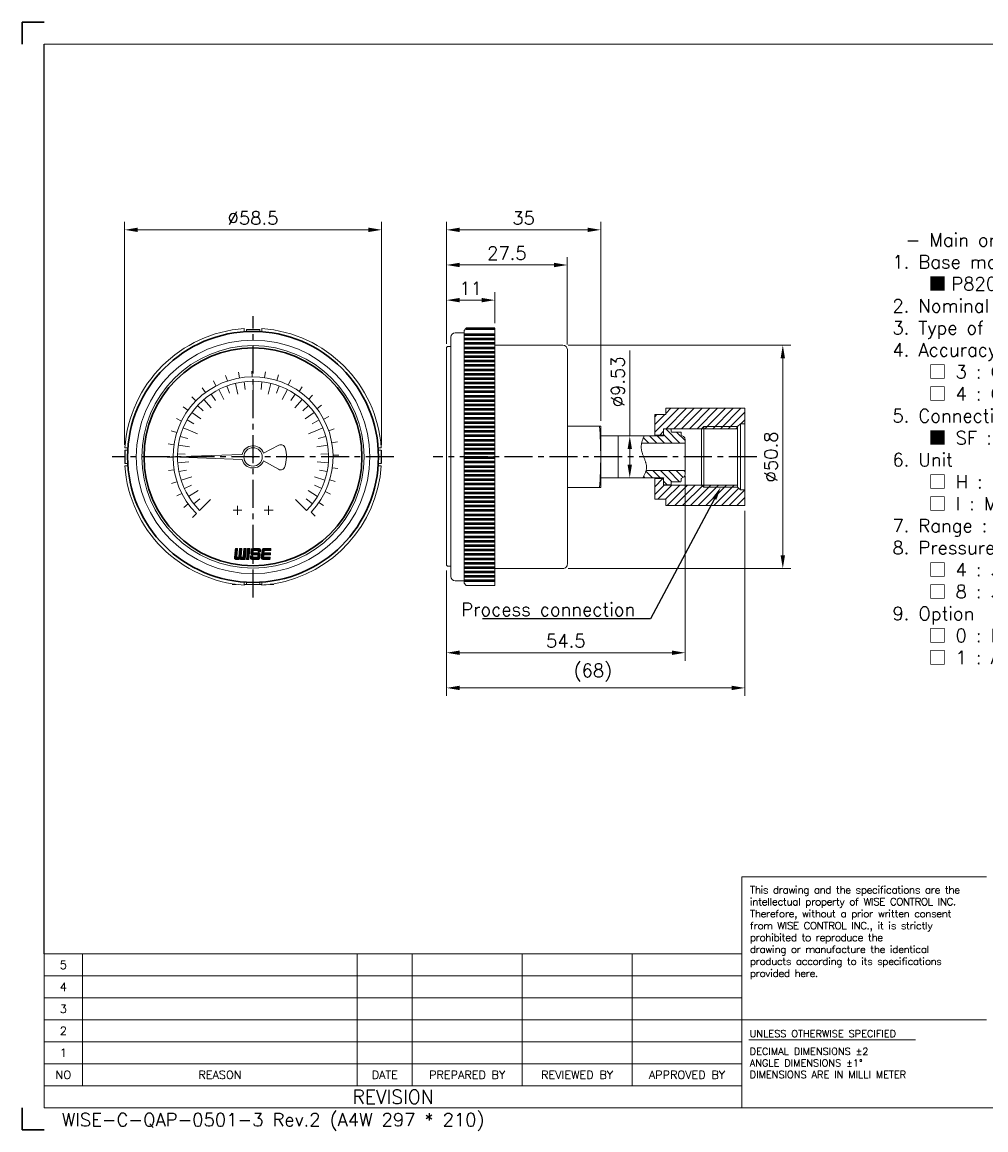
# Model space of a CAD drawing. Extents: x 418 to 806, y 7 to 259.
# Tile 1 of 2: x 418 to 637, y 7 to 259. Entities that reach past the tile are written whole.
import ezdxf
from ezdxf import colors
from ezdxf.entities.mleader import LeaderData, LeaderLine
from ezdxf.enums import TextEntityAlignment as Align
from ezdxf.math import Vec2, Vec3

# ---------------------------------------------------------------- set-up
doc = ezdxf.new("R2010")
doc.units = 0
doc.header["$LTSCALE"] = 17
doc.header["$MEASUREMENT"] = 0
doc.header["$PDMODE"] = 1
for name, pattern in [('CENTER', [2, 1.25, -0.25, 0.25, -0.25]), ('DASHEDX2', [1.5, 1, -0.5]), ('PHANTOM', [2.5, 1.25, -0.25, 0.25, -0.25, 0.25, -0.25])]:
    doc.linetypes.add(name, pattern=pattern)
doc.layers.get('0').update_dxf_attribs({"linetype": 'DASHEDX2', "lineweight": 18})
doc.layers.get('DEFPOINTS').update_dxf_attribs({"linetype": 'CONTINUOUS', "lineweight": 18})
for name, color, linetype, lineweight in [('4', 4, 'CONTINUOUS', 30), ('DIM', 7, 'CONTINUOUS', 18), ('SS100', 7, 'CONTINUOUS', 18)]:
    doc.layers.add(name, color=color, linetype=linetype, lineweight=lineweight)
doc.layers.add('해치', color=2, linetype='CONTINUOUS')
doc.styles.add('ROMANS', font='ROMANS.shx', dxfattribs={"bigfont": 'whgtxt.shx'})
doc.dimstyles.new('1.2', dxfattribs={"dimscale": 1.2, "dimtxt": 2.5, "dimasz": 2.5, "dimexe": 1.5, "dimexo": 1, "dimgap": 1, "dimtad": 1, "dimdsep": 46, "dimtxsty": 'ROMANS', "dimcen": 2.5, "dimclrd": 7, "dimclre": 7, "dimclrt": 3, "dimadec": 1, "dimazin": 2, "dimtfac": 1, "dimtmove": 0, "dimatfit": 3, "dimfxl": 1, "dimlwd": 18, "dimlwe": 18, "dimarcsym": 0})

# ---------------------------------------------------------------- blocks, each defined once
blk = doc.blocks.new('*D6')
at = {"layer": '4', "color": 7, "lineweight": 18, "transparency": 16777216}
for p, q in [((514.11, 186.03), (514.11, 197.66)), ((525.11, 190.59), (525.11, 197.66)), ((517.11, 195.86), (522.11, 195.86))]:
    blk.add_line(p, q, dxfattribs=at)
at = {"layer": '4', "color": 7, "lineweight": -3, "transparency": 16777216}
for points in [[(517.11, 196.36), (517.11, 195.36), (514.11, 195.86)], [(522.11, 196.36), (522.11, 195.36), (525.11, 195.86)]]:
    blk.add_solid(points, dxfattribs=at)
at = {"layer": 'DEFPOINTS', "color": 0, "lineweight": -3, "transparency": 16777216}
for p in [(525.11, 195.86), (525.11, 189.39), (514.11, 184.83)]:
    blk.add_point(p, dxfattribs=at)
at = {"layer": '4', "color": 3, "lineweight": -3, "transparency": 16777216, "insert": (519.61, 198.56), "char_height": 3, "attachment_point": 5, "style": 'ROMANS'}
blk.add_mtext('11', dxfattribs=at)
blk = doc.blocks.new('*D7')
at = {"layer": '4', "color": 7, "lineweight": 18, "transparency": 16777216}
for p, q in [((440.83, 162.92), (440.83, 213.66)), ((443.83, 211.86), (496.33, 211.86)), ((499.33, 162.92), (499.33, 213.66))]:
    blk.add_line(p, q, dxfattribs=at)
at = {"layer": '4', "color": 7, "lineweight": -3, "transparency": 16777216}
for points in [[(443.83, 212.36), (443.83, 211.36), (440.83, 211.86)], [(496.33, 212.36), (496.33, 211.36), (499.33, 211.86)]]:
    blk.add_solid(points, dxfattribs=at)
at = {"layer": 'DEFPOINTS', "color": 0, "lineweight": -3, "transparency": 16777216}
for p in [(499.33, 211.86), (440.83, 161.72), (499.33, 161.72)]:
    blk.add_point(p, dxfattribs=at)
at = {"layer": '4', "color": 3, "lineweight": -3, "transparency": 16777216, "insert": (470.08, 214.56), "char_height": 3, "attachment_point": 5, "style": 'ROMANS'}
blk.add_mtext('%%C58.5', dxfattribs=at)
blk = doc.blocks.new('11')
at = {"color": 0}
for p, q in [((100.95, 253.03), (100.74, 254.3)), ((103.75, 253.29), (103.74, 254.57)), ((106.55, 253.1), (106.74, 254.38)), ((95.64, 251.25), (95.05, 252.39)), ((98.23, 252.35), (97.82, 253.57)), ((109.3, 252.49), (109.68, 253.71)), ((111.91, 251.45), (112.47, 252.6)), ((93.26, 249.75), (92.5, 250.79)), ((114.32, 250.02), (115.06, 251.07)), ((116.49, 248.23), (117.38, 249.15)), ((89.33, 245.76), (88.29, 246.51)), ((91.14, 247.91), (90.23, 248.81)), ((118.35, 246.12), (119.38, 246.9)), ((119.86, 243.75), (121, 244.36)), ((87.88, 243.35), (86.73, 243.93)), ((120.99, 241.18), (122.2, 241.6)), ((86.82, 240.75), (85.6, 241.14)), ((86.18, 238.02), (84.91, 238.21)), ((121.69, 238.46), (122.96, 238.69)), ((85.98, 235.21), (84.69, 235.21)), ((121.97, 235.66), (123.26, 235.69)), ((86.21, 232.41), (84.94, 232.21)), ((121.81, 232.86), (123.08, 232.69)), ((86.87, 229.68), (85.65, 229.28)), ((121.22, 230.11), (122.45, 229.74)), ((87.95, 227.09), (86.81, 226.51)), ((120.2, 227.49), (121.36, 226.94)), ((89.42, 224.7), (88.38, 223.94)), ((118.79, 225.06), (119.85, 224.33)), ((91.25, 222.56), (90.34, 221.65)), ((117.02, 222.88), (117.95, 222))]:
    blk.add_line(p, q, dxfattribs=at)
blk.add_arc((103.98, 235.29), 18, 316.4299, 225, dxfattribs=at)
blk = doc.blocks.new('*D8')
at = {"layer": '4', "color": 7, "lineweight": 18, "transparency": 16777216}
for p, q in [((568.41, 155.9), (568.41, 113.84)), ((514.11, 134.38), (514.11, 113.84)), ((517.11, 115.64), (565.41, 115.64))]:
    blk.add_line(p, q, dxfattribs=at)
at = {"layer": '4', "color": 7, "lineweight": -3, "transparency": 16777216}
for points in [[(517.11, 116.14), (517.11, 115.14), (514.11, 115.64)], [(565.41, 116.14), (565.41, 115.14), (568.41, 115.64)]]:
    blk.add_solid(points, dxfattribs=at)
at = {"layer": 'DEFPOINTS', "color": 0, "lineweight": -3, "transparency": 16777216}
for p in [(568.41, 157.1), (514.11, 135.58), (568.41, 115.64)]:
    blk.add_point(p, dxfattribs=at)
at = {"layer": '4', "color": 3, "lineweight": -3, "transparency": 16777216, "insert": (541.26, 118.34), "char_height": 3, "attachment_point": 5, "style": 'ROMANS'}
blk.add_mtext('{\\Fromans,ghs|c129;54.5}', dxfattribs=at)
blk = doc.blocks.new('*D9')
at = {"layer": '4', "color": 7, "lineweight": 18, "transparency": 16777216}
for p, q in [((582.01, 147.95), (582.01, 105.84)), ((514.11, 134.38), (514.11, 105.84)), ((517.11, 107.64), (579.01, 107.64))]:
    blk.add_line(p, q, dxfattribs=at)
at = {"layer": '4', "color": 7, "lineweight": -3, "transparency": 16777216}
for points in [[(517.11, 108.14), (517.11, 107.14), (514.11, 107.64)], [(579.01, 108.14), (579.01, 107.14), (582.01, 107.64)]]:
    blk.add_solid(points, dxfattribs=at)
at = {"layer": 'DEFPOINTS', "color": 0, "lineweight": -3, "transparency": 16777216}
for p in [(582.01, 149.15), (514.11, 135.58), (582.01, 107.64)]:
    blk.add_point(p, dxfattribs=at)
at = {"layer": '4', "color": 3, "lineweight": -3, "transparency": 16777216, "insert": (547.43, 111.12), "char_height": 3, "attachment_point": 5, "style": 'ROMANS'}
blk.add_mtext('{\\Fromans,ghs|c129;(68)}', dxfattribs=at)
blk = doc.blocks.new('*D10')
at = {"layer": '4', "color": 7, "lineweight": 18, "transparency": 16777216}
for p, q in [((514.11, 185.9), (514.11, 213.66)), ((517.11, 211.86), (546.21, 211.86)), ((549.21, 168.4), (549.21, 213.66))]:
    blk.add_line(p, q, dxfattribs=at)
at = {"layer": '4', "color": 7, "lineweight": -3, "transparency": 16777216}
for points in [[(517.11, 212.36), (517.11, 211.36), (514.11, 211.86)], [(546.21, 212.36), (546.21, 211.36), (549.21, 211.86)]]:
    blk.add_solid(points, dxfattribs=at)
at = {"layer": 'DEFPOINTS', "color": 0, "lineweight": -3, "transparency": 16777216}
for p in [(549.21, 211.86), (514.11, 184.7), (549.21, 167.2)]:
    blk.add_point(p, dxfattribs=at)
at = {"layer": '4', "color": 3, "lineweight": -3, "transparency": 16777216, "insert": (531.66, 214.56), "char_height": 3, "attachment_point": 5, "style": 'ROMANS'}
blk.add_mtext('{\\Fromans,ghs|c129;35}', dxfattribs=at)
blk = doc.blocks.new('*D11')
at = {"layer": '4', "color": 7, "lineweight": 18, "transparency": 16777216}
for p, q in [((541.81, 185.6), (592.45, 185.6)), ((590.65, 137.8), (590.65, 182.6)), ((541.81, 134.8), (592.45, 134.8))]:
    blk.add_line(p, q, dxfattribs=at)
at = {"layer": '4', "color": 7, "lineweight": -3, "transparency": 16777216}
for points in [[(590.15, 182.6), (591.15, 182.6), (590.65, 185.6)], [(590.15, 137.8), (591.15, 137.8), (590.65, 134.8)]]:
    blk.add_solid(points, dxfattribs=at)
at = {"layer": 'DEFPOINTS', "color": 0, "lineweight": -3, "transparency": 16777216}
for p in [(540.61, 185.6), (590.65, 185.6), (540.61, 134.8)]:
    blk.add_point(p, dxfattribs=at)
at = {"layer": '4', "color": 3, "lineweight": -3, "transparency": 16777216, "insert": (587.95, 160.2), "char_height": 3, "attachment_point": 5, "rotation": 90, "style": 'ROMANS'}
blk.add_mtext('%%C{\\Fromans,ghs|c129;50.8}', dxfattribs=at)
blk = doc.blocks.new('*D12')
at = {"layer": '4', "color": 7, "lineweight": 18, "transparency": 16777216}
for p, q in [((555.82, 164.97), (555.82, 184.41)), ((554.62, 164.97), (554.02, 164.97)), ((555.82, 158.44), (555.82, 161.97)), ((554.62, 155.44), (554.02, 155.44))]:
    blk.add_line(p, q, dxfattribs=at)
at = {"layer": '4', "color": 7, "lineweight": -3, "transparency": 16777216}
for points in [[(555.32, 161.97), (556.32, 161.97), (555.82, 164.97)], [(555.32, 158.44), (556.32, 158.44), (555.82, 155.44)]]:
    blk.add_solid(points, dxfattribs=at)
at = {"layer": 'DEFPOINTS', "color": 0, "lineweight": -3, "transparency": 16777216}
for p in [(555.82, 164.97), (555.82, 164.97), (555.82, 155.44)]:
    blk.add_point(p, dxfattribs=at)
at = {"layer": '4', "color": 3, "lineweight": -3, "transparency": 16777216, "insert": (553.12, 177.28), "char_height": 3, "attachment_point": 5, "rotation": 90, "style": 'ROMANS'}
blk.add_mtext('{\\Fromans,ghs|c129;%%C9.53}', dxfattribs=at)
blk = doc.blocks.new('*D13')
at = {"layer": '4', "color": 7, "lineweight": 18, "transparency": 16777216}
for p, q in [((514.11, 186.15), (514.11, 205.66)), ((541.61, 185.8), (541.61, 205.66)), ((517.11, 203.86), (538.61, 203.86))]:
    blk.add_line(p, q, dxfattribs=at)
at = {"layer": '4', "color": 7, "lineweight": -3, "transparency": 16777216}
for points in [[(517.11, 204.36), (517.11, 203.36), (514.11, 203.86)], [(538.61, 204.36), (538.61, 203.36), (541.61, 203.86)]]:
    blk.add_solid(points, dxfattribs=at)
at = {"layer": 'DEFPOINTS', "color": 0, "lineweight": -3, "transparency": 16777216}
for p in [(541.61, 203.86), (514.11, 184.95), (541.61, 184.6)]:
    blk.add_point(p, dxfattribs=at)
at = {"layer": '4', "color": 3, "lineweight": -3, "transparency": 16777216, "insert": (527.86, 206.56), "char_height": 3, "attachment_point": 5, "style": 'ROMANS'}
blk.add_mtext('{\\Fromans,ghs|c129;27.5}', dxfattribs=at)

msp = doc.modelspace()

# ---------------------------------------------------------------- hatches: boundary and pattern name
at = {"layer": '해치'}
h = msp.add_hatch(dxfattribs=at)
h.set_pattern_fill('ANSI31', scale=10, angle=180, style=0)
h.set_pattern_definition([(225, (-858.9898, -4518.0035), (0.88388348, -0.88388348), [])])
h.paths.add_polyline_path([(572.661, 153.304), (572.161, 153.804), (563.513, 153.804), (563.513, 155.254), (561.513, 155.254), (561.513, 150.591), (564.013, 150.591), (564.013, 149.154), (582.013, 149.154), (582.013, 152.704), (581.013, 152.704), (580.361, 153.304)])
h.paths.add_polyline_path([(564.013, 171.254), (564.013, 169.817), (561.513, 169.817), (561.513, 165.154), (563.513, 165.154), (563.513, 166.604), (572.161, 166.604), (572.661, 167.104), (580.361, 167.104), (581.013, 167.704), (582.013, 167.704), (582.013, 171.254)])
h.paths.add_polyline_path([(572.161, 166.604), (572.661, 166.604), (572.661, 167.104)], flags=17)
h.paths.add_polyline_path([(572.661, 167.104), (572.661, 166.604), (580.361, 166.604), (580.361, 167.104)], flags=17)
h.paths.add_polyline_path([(572.661, 153.804), (572.661, 153.304), (580.361, 153.304), (580.361, 153.804)], flags=17)
h.paths.add_polyline_path([(572.161, 153.804), (572.661, 153.304), (572.661, 153.804)], flags=17)
h = msp.add_hatch(dxfattribs=at)
h.set_pattern_fill('ANSI31', scale=10, angle=90, style=0)
h.set_pattern_definition([(135, (-859.0818, -4518.0035), (-0.88388348, -0.88388348), [])])
edge = h.paths.add_edge_path()
edge.add_spline(control_points=[(559.524, 157.104), (559.371, 156.547), (559.086, 155.993), (558.801, 155.439)], knot_values=[0, 0, 0, 0, 1.7633486, 1.7633486, 1.7633486, 1.7633486], degree=3, periodic=0)
edge.add_line((558.801, 155.439), (563.421, 155.439))
edge.add_line((563.421, 155.439), (563.421, 155.431))
edge.add_line((563.421, 155.431), (563.513, 155.339))
edge.add_line((563.513, 155.339), (563.513, 153.954))
edge.add_line((563.513, 153.954), (563.613, 153.854))
edge.add_line((563.613, 153.854), (565.121, 153.854))
edge.add_line((565.121, 153.854), (565.221, 153.954))
edge.add_line((565.221, 153.954), (565.221, 154.454))
edge.add_line((565.221, 154.454), (565.321, 154.554))
edge.add_line((565.321, 154.554), (567.421, 154.554))
edge.add_line((567.421, 154.554), (567.521, 154.654))
edge.add_line((567.521, 154.654), (567.521, 155.25))
edge.add_line((567.521, 155.25), (568.058, 155.56))
edge.add_arc((567.651, 156.204), 0.762, 302.33268, 360)
edge.add_line((568.413, 156.204), (568.413, 157.104))
edge.add_line((568.413, 157.104), (559.524, 157.104))
edge = h.paths.add_edge_path()
edge.add_line((563.613, 166.554), (563.513, 166.454))
edge.add_line((563.513, 166.454), (563.513, 165.069))
edge.add_line((563.513, 165.069), (563.413, 164.969))
edge.add_line((563.413, 164.969), (559.1, 164.969))
edge.add_spline(control_points=[(559.1, 164.969), (558.869, 164.416), (558.638, 163.863), (558.518, 163.304)], knot_values=[8.1699803, 8.1699803, 8.1699803, 8.1699803, 9.913923, 9.913923, 9.913923, 9.913923], degree=3, periodic=0)
edge.add_line((558.518, 163.304), (568.413, 163.304))
edge.add_line((568.413, 163.304), (568.413, 164.204))
edge.add_arc((567.651, 164.204), 0.762, 360, 417.66732)
edge.add_line((568.058, 164.848), (567.521, 165.158))
edge.add_line((567.521, 165.158), (567.521, 165.754))
edge.add_line((567.521, 165.754), (567.421, 165.854))
edge.add_line((567.421, 165.854), (565.321, 165.854))
edge.add_line((565.321, 165.854), (565.221, 165.954))
edge.add_line((565.221, 165.954), (565.221, 166.454))
edge.add_line((565.221, 166.454), (565.121, 166.554))
edge.add_line((565.121, 166.554), (563.613, 166.554))

# ---------------------------------------------------------------- linework, layer by layer
at = {"color": 4, "linetype": 'Continuous'}
for p, q in [((768.928, 254.108), (422.533, 254.108)), ((541.613, 167.204), (549.213, 167.204)), ((549.213, 164.969), (549.213, 167.204)), ((549.213, 164.969), (553.213, 164.969)), ((549.213, 164.969), (549.213, 153.204)), ((553.213, 155.439), (549.213, 155.439)), ((541.613, 153.204), (549.213, 153.204)), ((581.35, 64.634), (636.998, 64.634)), ((581.35, 64.634), (581.35, 12.112)), ((422.533, 12.112), (422.533, 47.127)), ((422.533, 47.127), (581.35, 47.127)), ((768.928, 12.112), (422.533, 12.112))]:
    msp.add_line(p, q, dxfattribs=at)
at = {"color": 4, "linetype": 'ByBlock'}
for p, q in [((564.013, 171.254), (564.013, 169.817)), ((553.213, 164.969), (553.213, 155.439)), ((564.013, 149.154), (564.013, 150.591)), ((466.265, 131.204), (465.316, 131.204)), ((468.563, 131.204), (468.057, 131.204)), ((472.104, 131.204), (471.598, 131.204)), ((474.846, 131.204), (473.897, 131.204))]:
    msp.add_line(p, q, dxfattribs=at)
at = {"color": 0}
for p, q in [((572.161, 166.604), (572.661, 167.104)), ((572.661, 167.104), (580.361, 167.104)), ((572.161, 153.804), (572.661, 153.304)), ((572.661, 153.304), (580.361, 153.304))]:
    msp.add_line(p, q, dxfattribs=at)
at = {"color": 7, "linetype": 'Continuous'}
for p, q in [((431.286, 47.127), (431.286, 17.114)), ((493.813, 47.127), (493.813, 17.114)), ((506.318, 47.127), (506.318, 17.114)), ((531.328, 47.127), (531.328, 17.114)), ((556.339, 47.127), (556.339, 17.114)), ((422.533, 42.124), (581.35, 42.124)), ((422.533, 37.122), (581.35, 37.122)), ((422.533, 32.12), (581.35, 32.12)), ((422.533, 27.118), (581.35, 27.118)), ((422.533, 22.116), (581.35, 22.116)), ((422.533, 17.114), (581.35, 17.114))]:
    msp.add_line(p, q, dxfattribs=at)
at = {"color": 3, "linetype": 'Continuous'}
for p, q in [((581.35, 32.12), (636.998, 32.12)), ((582.898, 27.61), (620.859, 27.61))]:
    msp.add_line(p, q, dxfattribs=at)
at = {"color": 4, "linetype": 'Continuous'}
msp.add_arc((449.213, 160.204), 100, 355.98601, 4.01399, dxfattribs=at)
at = {"color": 7, "linetype": 'PHANTOM'}
msp.add_spline([(558.801, 155.439), (559.639, 157.878), (558.981, 160.204), (558.442, 162.788), (559.1, 164.969)], degree=3, dxfattribs=at)
at = {"layer": '4', "color": 1}
for p, q in [((417.531, 259.11), (422.533, 259.11)), ((417.531, 254.108), (417.531, 259.11)), ((417.531, 12.112), (417.531, 7.11)), ((417.531, 7.11), (422.533, 7.11))]:
    msp.add_line(p, q, dxfattribs=at)
at = {"layer": '4', "lineweight": -3}
for p, q in [((422.533, 47.127), (422.533, 254.108)), ((440.901, 161.722), (440.901, 158.686)), ((499.261, 161.722), (499.261, 158.686))]:
    msp.add_line(p, q, dxfattribs=at)
at = {"layer": '4', "color": 7}
for radius in [28.542, 24.797]:
    msp.add_circle((470.081, 160.204), radius, dxfattribs=at)
at = {"layer": 'DIM', "color": 4}
for p, q in [((518.613, 189.454), (518.113, 188.954)), ((525.113, 189.454), (518.613, 189.454)), ((525.113, 130.954), (525.113, 189.454)), ((515.113, 133.004), (515.113, 187.404)), ((515.113, 185.204), (515.113, 187.404)), ((518.113, 188.409), (516.113, 188.409)), ((518.113, 188.954), (518.113, 131.454)), ((514.363, 185.329), (514.113, 185.079)), ((514.113, 184.829), (514.113, 185.079)), ((514.113, 184.829), (514.113, 135.579)), ((514.363, 185.329), (515.113, 185.329)), ((540.613, 185.604), (525.113, 185.604)), ((541.613, 135.804), (541.613, 184.604)), ((561.513, 164.969), (561.513, 169.817)), ((563.613, 166.554), (563.513, 166.454)), ((563.513, 165.069), (563.513, 166.454)), ((565.121, 166.554), (563.613, 166.554)), ((565.221, 166.454), (565.121, 166.554)), ((565.221, 166.454), (565.221, 165.954)), ((553.121, 164.969), (563.413, 164.969)), ((563.413, 164.969), (563.513, 165.069)), ((565.321, 165.854), (565.221, 165.954)), ((565.321, 165.854), (567.421, 165.854)), ((567.521, 165.754), (567.421, 165.854)), ((567.521, 165.754), (567.521, 165.158)), ((568.058, 164.848), (567.521, 165.158)), ((568.413, 164.204), (568.413, 160.204)), ((558.518, 163.304), (568.413, 163.304)), ((568.413, 156.204), (568.413, 160.204)), ((559.524, 157.104), (568.413, 157.104)), ((553.121, 155.439), (563.413, 155.439)), ((561.513, 150.591), (561.513, 155.439)), ((563.605, 155.339), (563.505, 155.439)), ((563.513, 153.954), (563.513, 155.339)), ((563.513, 153.954), (563.613, 153.854)), ((565.121, 153.854), (563.613, 153.854)), ((565.121, 153.854), (565.221, 153.954)), ((565.221, 154.454), (565.321, 154.554)), ((565.221, 153.954), (565.221, 154.454)), ((565.321, 154.554), (567.421, 154.554)), ((567.421, 154.554), (567.521, 154.654)), ((568.058, 155.56), (567.521, 155.25)), ((567.521, 154.654), (567.521, 155.25)), ((514.363, 135.329), (514.113, 135.579)), ((514.363, 135.329), (515.113, 135.329)), ((540.613, 134.804), (525.113, 134.804)), ((518.113, 132.004), (516.113, 132.004)), ((518.613, 130.954), (518.113, 131.454)), ((518.613, 130.954), (525.113, 130.954))]:
    msp.add_line(p, q, dxfattribs=at)
for centre, radius, start, end in [((516.113, 187.404), 1, 90, 180), ((540.613, 184.604), 1, 0, 90), ((567.651, 164.204), 0.762, 0, 57.66732), ((567.651, 156.204), 0.762, 302.33268, 0), ((540.613, 135.804), 1, 269.98678, 0.01322), ((516.113, 133.004), 1, 180, 270)]:
    msp.add_arc(centre, radius, start, end, dxfattribs=at)
at = {"layer": 'SS100', "color": 1, "linetype": 'CENTER', "lineweight": -2, "ltscale": 0.3}
for p, q in [((470.081, 128.197), (470.081, 192.248)), ((502.124, 160.204), (438.037, 160.204)), ((584.713, 160.204), (511.113, 160.204))]:
    msp.add_line(p, q, dxfattribs=at)
at = {"layer": 'SS100', "color": 4, "linetype": 'Continuous'}
for p, q in [((468.057, 188.705), (468.057, 189.384)), ((471.598, 189.211), (468.563, 189.211)), ((468.563, 189.211), (468.563, 188.705)), ((471.598, 189.211), (471.598, 188.705)), ((472.104, 188.705), (472.104, 189.384)), ((561.513, 169.817), (564.013, 169.817)), ((564.013, 171.254), (582.014, 171.254)), ((582.013, 171.254), (582.013, 149.154)), ((563.513, 166.604), (580.361, 166.604)), ((563.513, 164.977), (563.513, 166.604)), ((572.161, 166.604), (572.161, 160.204)), ((572.661, 167.104), (572.661, 160.204)), ((580.361, 167.104), (581.013, 167.704)), ((580.361, 167.104), (580.361, 160.204)), ((582.013, 167.704), (581.013, 167.704)), ((581.013, 167.704), (581.013, 160.204)), ((561.513, 165.154), (563.513, 165.154)), ((441.58, 162.228), (440.901, 162.228)), ((440.901, 161.722), (441.58, 161.722)), ((472.454, 161.082), (475.959, 162.869)), ((498.582, 162.228), (499.261, 162.228)), ((499.261, 161.722), (498.582, 161.722)), ((451.357, 160.204), (467.615, 160.772)), ((451.357, 160.204), (467.615, 159.636)), ((472.454, 159.326), (475.866, 157.383)), ((572.161, 153.804), (572.161, 160.204)), ((572.661, 153.304), (572.661, 160.204)), ((580.361, 153.304), (580.361, 160.204)), ((581.013, 152.704), (581.013, 160.204)), ((440.901, 158.686), (441.58, 158.686)), ((441.58, 158.18), (440.901, 158.18)), ((499.261, 158.686), (498.582, 158.686)), ((498.582, 158.18), (499.261, 158.18)), ((561.513, 155.254), (563.513, 155.254)), ((563.513, 155.431), (563.513, 153.804)), ((563.513, 153.804), (580.361, 153.804)), ((580.361, 153.304), (581.013, 152.704)), ((582.013, 152.704), (581.013, 152.704)), ((466.538, 147.047), (466.538, 149.071)), ((473.623, 147.047), (473.623, 149.071)), ((561.513, 150.591), (564.013, 150.591)), ((564.013, 149.154), (582.014, 149.154)), ((467.551, 148.059), (465.526, 148.059)), ((474.635, 148.059), (472.611, 148.059)), ((468.057, 131.703), (468.057, 131.024)), ((468.563, 131.197), (468.563, 131.703)), ((471.598, 131.197), (468.563, 131.197)), ((471.598, 131.197), (471.598, 131.703)), ((472.104, 131.703), (472.104, 131.024)), ((474.903, 131.354), (473.972, 131.214))]:
    msp.add_line(p, q, dxfattribs=at)
at = {"layer": 'SS100', "linetype": 'Continuous', "lineweight": 50}
for p, q in [((518.553, 189.394), (525.113, 189.394)), ((518.113, 188.044), (525.113, 188.044)), ((518.113, 187.044), (525.113, 187.044)), ((518.113, 186.044), (525.113, 186.044)), ((518.113, 185.044), (525.113, 185.044)), ((518.113, 184.044), (525.113, 184.044)), ((518.113, 183.044), (525.113, 183.044)), ((518.113, 182.044), (525.113, 182.044)), ((518.113, 181.044), (525.113, 181.044)), ((518.113, 180.044), (525.113, 180.044)), ((518.113, 179.044), (525.113, 179.044)), ((518.113, 178.044), (525.113, 178.044)), ((518.113, 177.044), (525.113, 177.044)), ((518.113, 176.044), (525.113, 176.044)), ((518.113, 175.044), (525.113, 175.044)), ((518.113, 174.044), (525.113, 174.044)), ((518.113, 173.044), (525.113, 173.044)), ((518.113, 172.044), (525.113, 172.044)), ((518.113, 171.044), (525.113, 171.044)), ((518.113, 170.044), (525.113, 170.044)), ((518.113, 169.044), (525.113, 169.044)), ((518.113, 168.044), (525.113, 168.044)), ((518.113, 167.044), (525.113, 167.044)), ((518.113, 166.044), (525.113, 166.044)), ((518.113, 165.044), (525.113, 165.044)), ((518.113, 164.044), (525.113, 164.044)), ((518.113, 163.044), (525.113, 163.044)), ((518.113, 162.044), (525.113, 162.044)), ((518.113, 161.044), (525.113, 161.044)), ((518.113, 160.044), (525.113, 160.044)), ((518.113, 159.044), (525.113, 159.044)), ((518.113, 158.044), (525.113, 158.044)), ((518.113, 157.044), (525.113, 157.044)), ((518.113, 156.044), (525.113, 156.044)), ((518.113, 155.044), (525.113, 155.044)), ((518.113, 154.044), (525.113, 154.044)), ((518.113, 153.044), (525.113, 153.044)), ((518.113, 152.044), (525.113, 152.044)), ((518.113, 151.044), (525.113, 151.044)), ((518.113, 150.044), (525.113, 150.044)), ((518.113, 149.044), (525.113, 149.044)), ((518.113, 148.044), (525.113, 148.044)), ((518.113, 147.044), (525.113, 147.044)), ((518.113, 146.044), (525.113, 146.044)), ((518.113, 145.044), (525.113, 145.044)), ((518.113, 144.044), (525.113, 144.044)), ((518.113, 143.044), (525.113, 143.044)), ((518.113, 142.044), (525.113, 142.044)), ((518.113, 141.044), (525.113, 141.044)), ((518.113, 140.044), (525.113, 140.044)), ((518.113, 139.044), (525.113, 139.044)), ((518.113, 138.044), (525.113, 138.044)), ((518.113, 137.044), (525.113, 137.044)), ((518.113, 136.044), (525.113, 136.044)), ((518.113, 135.044), (525.113, 135.044)), ((518.113, 134.044), (525.113, 134.044)), ((518.113, 133.044), (525.113, 133.044)), ((518.113, 132.044), (525.113, 132.044))]:
    msp.add_line(p, q, dxfattribs=at)
at = {"layer": 'SS100', "color": 7, "linetype": 'Continuous'}
for p, q in [((466.064, 176.934), (466.655, 174.474)), ((468.058, 177.291), (468.267, 175.532)), ((470.081, 177.41), (470.081, 175.639)), ((472.103, 177.291), (471.895, 175.532)), ((474.097, 176.934), (473.507, 174.474)), ((460.522, 174.51), (461.506, 173.037)), ((462.269, 175.535), (463.418, 173.28)), ((464.126, 176.346), (464.739, 174.685)), ((470.081, 175.639), (470.081, 173.867)), ((476.036, 176.346), (475.423, 174.685)), ((477.892, 175.535), (476.743, 173.28)), ((479.64, 174.51), (478.656, 173.037)), ((457.446, 171.883), (458.747, 170.681)), ((458.906, 173.287), (460.55, 171.363)), ((481.255, 173.287), (479.612, 171.363)), ((482.715, 171.883), (481.415, 170.681)), ((456.161, 170.317), (458.208, 168.83)), ((484.001, 170.317), (481.954, 168.83)), ((454.185, 166.788), (455.821, 166.111)), ((455.069, 168.611), (456.614, 167.746)), ((485.093, 168.611), (483.547, 167.746)), ((485.977, 166.788), (484.341, 166.111)), ((453.521, 164.874), (455.226, 164.394)), ((455.821, 166.111), (457.457, 165.433)), ((484.341, 166.111), (482.704, 165.433)), ((486.641, 164.874), (484.936, 164.394)), ((453.087, 162.896), (455.586, 162.5)), ((487.075, 162.896), (484.576, 162.5)), ((452.888, 160.879), (454.658, 160.81)), ((452.928, 158.854), (455.45, 159.053)), ((487.234, 158.854), (484.711, 159.053)), ((487.273, 160.879), (485.504, 160.81)), ((453.206, 156.847), (454.943, 157.193)), ((486.956, 156.847), (485.219, 157.193)), ((453.717, 154.887), (456.123, 155.669)), ((454.455, 153.001), (456.064, 153.742)), ((486.445, 154.887), (484.038, 155.669)), ((485.706, 153.001), (484.098, 153.742)), ((455.41, 151.214), (457.568, 152.536)), ((484.751, 151.214), (482.594, 152.536)), ((456.569, 149.552), (457.96, 150.648)), ((457.914, 148.038), (459.167, 149.29)), ((459.167, 149.29), (460.419, 150.542)), ((480.995, 149.29), (479.742, 150.542)), ((482.247, 148.038), (480.995, 149.29)), ((483.593, 149.552), (482.202, 150.648))]:
    msp.add_line(p, q, dxfattribs=at)
at = {"layer": 'SS100', "color": 10, "linetype": 'Continuous'}
for p, q in [((466.052, 139.396), (465.865, 137.254)), ((465.946, 138.174), (466.497, 138.725)), ((465.959, 138.331), (466.51, 138.882)), ((465.973, 138.488), (466.524, 139.039)), ((465.987, 138.645), (466.538, 139.196)), ((466.001, 138.802), (466.552, 139.353)), ((466.014, 138.958), (466.452, 139.396)), ((466.028, 139.115), (466.309, 139.396)), ((466.042, 139.272), (466.165, 139.396)), ((466.052, 139.396), (466.555, 139.396)), ((466.555, 139.396), (466.388, 137.483)), ((467.028, 139.396), (466.859, 137.468)), ((466.918, 138.145), (467.47, 138.696)), ((466.932, 138.302), (467.483, 138.853)), ((466.946, 138.459), (467.497, 139.01)), ((466.96, 138.616), (467.511, 139.167)), ((466.973, 138.772), (467.524, 139.324)), ((466.987, 138.929), (467.454, 139.396)), ((467.001, 139.086), (467.31, 139.396)), ((467.014, 139.243), (467.167, 139.396)), ((467.028, 139.396), (467.531, 139.396)), ((467.531, 139.396), (467.363, 137.483)), ((468.002, 139.396), (467.834, 137.468)), ((467.89, 138.115), (468.441, 138.666)), ((467.904, 138.272), (468.455, 138.823)), ((467.918, 138.429), (468.469, 138.98)), ((467.932, 138.586), (468.483, 139.137)), ((467.945, 138.742), (468.496, 139.294)), ((467.959, 138.899), (468.456, 139.396)), ((467.973, 139.056), (468.312, 139.396)), ((467.986, 139.213), (468.169, 139.396)), ((468, 139.37), (468.026, 139.396)), ((468.002, 139.396), (468.505, 139.396)), ((468.505, 139.396), (468.286, 136.891)), ((468.839, 139.396), (468.62, 136.891)), ((468.725, 138.091), (469.276, 138.642)), ((468.739, 138.248), (469.29, 138.799)), ((468.753, 138.405), (469.304, 138.956)), ((468.766, 138.562), (469.317, 139.113)), ((468.78, 138.718), (469.331, 139.27)), ((468.794, 138.875), (469.314, 139.396)), ((468.807, 139.032), (469.171, 139.396)), ((468.821, 139.189), (469.028, 139.396)), ((468.835, 139.346), (468.885, 139.396)), ((468.839, 139.396), (469.342, 139.396)), ((468.839, 139.396), (469.342, 139.396)), ((469.342, 139.396), (469.123, 136.891)), ((469.575, 138.225), (470.125, 138.775)), ((469.65, 139.091), (469.576, 138.256)), ((469.587, 138.381), (470.603, 139.396)), ((469.598, 138.105), (470.111, 138.618)), ((469.601, 138.538), (470.459, 139.396)), ((469.615, 138.694), (470.316, 139.396)), ((469.629, 138.851), (470.173, 139.396)), ((469.642, 139.008), (470.03, 139.396)), ((469.669, 139.178), (469.866, 139.375)), ((469.982, 139.396), (471.453, 139.396)), ((470.129, 138.819), (470.099, 138.485)), ((470.212, 138.895), (471.179, 138.895)), ((470.245, 138.895), (470.746, 139.396)), ((470.388, 138.895), (470.889, 139.396)), ((470.531, 138.895), (471.032, 139.396)), ((470.674, 138.895), (471.175, 139.396)), ((470.817, 138.895), (471.318, 139.396)), ((470.96, 138.895), (471.461, 139.396)), ((471.103, 138.895), (471.58, 139.371)), ((471.23, 138.878), (471.669, 139.317)), ((471.263, 138.804), (471.246, 138.611)), ((471.246, 138.611), (471.749, 138.611)), ((471.25, 138.611), (471.778, 139.14)), ((471.259, 138.764), (471.735, 139.24)), ((471.393, 138.611), (471.783, 139.002)), ((471.536, 138.611), (471.769, 138.845)), ((471.679, 138.611), (471.755, 138.688)), ((471.786, 139.033), (471.749, 138.611)), ((472.125, 139.091), (471.964, 137.254)), ((472.039, 138.113), (472.59, 138.664)), ((472.053, 138.27), (472.604, 138.821)), ((472.067, 138.427), (473.036, 139.396)), ((472.08, 138.583), (472.893, 139.396)), ((472.094, 138.74), (472.75, 139.396)), ((472.108, 138.897), (472.606, 139.396)), ((472.121, 139.054), (472.463, 139.396)), ((472.206, 139.281), (472.238, 139.314)), ((472.457, 139.396), (474.155, 139.396)), ((472.604, 138.819), (472.575, 138.485)), ((472.677, 138.894), (473.179, 139.396)), ((472.687, 138.895), (474.111, 138.895)), ((472.821, 138.895), (473.322, 139.396)), ((472.964, 138.895), (473.465, 139.396)), ((473.107, 138.895), (473.608, 139.396)), ((473.251, 138.895), (473.751, 139.396)), ((473.394, 138.895), (473.895, 139.396)), ((473.537, 138.895), (474.038, 139.396)), ((473.68, 138.895), (474.153, 139.368)), ((473.823, 138.895), (474.139, 139.211)), ((473.966, 138.895), (474.125, 139.054)), ((474.109, 138.895), (474.112, 138.897)), ((474.155, 139.396), (474.111, 138.895)), ((465.864, 137.234), (466.414, 137.784)), ((465.877, 137.39), (466.428, 137.941)), ((465.884, 137.111), (466.401, 137.627)), ((465.891, 137.547), (466.442, 138.098)), ((465.904, 137.704), (466.456, 138.255)), ((465.918, 137.86), (466.469, 138.412)), ((465.932, 138.017), (466.483, 138.568)), ((465.935, 137.019), (466.388, 137.471)), ((466.009, 136.949), (466.453, 137.394)), ((466.106, 136.904), (466.595, 137.392)), ((466.198, 136.891), (466.827, 136.891)), ((466.237, 136.891), (466.738, 137.392)), ((466.38, 136.891), (467.401, 137.912)), ((466.471, 137.392), (466.776, 137.392)), ((466.523, 136.891), (467.387, 137.755)), ((466.666, 136.891), (467.373, 137.598)), ((466.809, 136.891), (467.367, 137.449)), ((466.827, 136.891), (467.074, 137.117)), ((466.864, 137.518), (467.415, 138.069)), ((466.877, 137.674), (467.428, 138.226)), ((466.891, 137.831), (467.442, 138.382)), ((466.905, 137.988), (467.456, 138.539)), ((467.074, 137.117), (467.281, 136.891)), ((467.124, 137.062), (467.453, 137.392)), ((467.192, 136.988), (467.597, 137.392)), ((467.261, 136.913), (467.74, 137.392)), ((467.281, 136.891), (468.286, 136.891)), ((467.382, 136.891), (468.373, 137.882)), ((467.447, 137.392), (467.751, 137.392)), ((467.525, 136.891), (468.359, 137.725)), ((467.668, 136.891), (468.345, 137.568)), ((467.811, 136.891), (468.332, 137.411)), ((467.835, 137.488), (468.387, 138.039)), ((467.849, 137.644), (468.4, 138.196)), ((467.863, 137.801), (468.414, 138.352)), ((467.877, 137.958), (468.428, 138.509)), ((467.954, 136.891), (468.318, 137.254)), ((468.098, 136.891), (468.304, 137.098)), ((468.241, 136.891), (468.291, 136.941)), ((468.62, 136.891), (469.123, 136.891)), ((468.629, 136.993), (469.18, 137.544)), ((468.643, 137.15), (469.194, 137.701)), ((468.657, 137.307), (469.208, 137.858)), ((468.67, 137.464), (469.221, 138.015)), ((468.67, 136.891), (469.166, 137.387)), ((468.684, 137.62), (469.235, 138.172)), ((468.698, 137.777), (469.249, 138.328)), ((468.711, 137.934), (469.263, 138.485)), ((468.813, 136.891), (469.153, 137.23)), ((468.956, 136.891), (469.139, 137.074)), ((469.1, 136.891), (469.125, 136.917)), ((469.526, 137.675), (469.489, 137.254)), ((469.491, 137.283), (469.884, 137.675)), ((469.497, 137.145), (470.027, 137.675)), ((469.505, 137.44), (469.741, 137.675)), ((469.519, 137.596), (469.598, 137.675)), ((469.526, 137.675), (470.033, 137.675)), ((469.54, 137.045), (470.015, 137.52)), ((469.607, 136.969), (470.046, 137.408)), ((469.651, 138.015), (470.1, 138.464)), ((469.696, 136.915), (470.173, 137.392)), ((469.727, 137.947), (470.174, 138.394)), ((469.815, 136.891), (470.316, 137.392)), ((469.822, 136.891), (471.292, 136.891)), ((469.826, 137.903), (470.316, 138.394)), ((469.909, 137.893), (471.092, 137.893)), ((469.958, 137.893), (470.459, 138.394)), ((469.958, 136.891), (470.459, 137.392)), ((470.029, 137.675), (470.012, 137.483)), ((470.095, 137.392), (471.063, 137.392)), ((470.101, 136.891), (470.602, 137.392)), ((470.102, 137.893), (470.602, 138.394)), ((470.183, 138.394), (471.365, 138.394)), ((470.245, 137.893), (470.746, 138.394)), ((470.245, 136.891), (470.746, 137.392)), ((470.388, 137.893), (470.889, 138.394)), ((470.388, 136.891), (470.889, 137.392)), ((470.531, 137.893), (471.032, 138.394)), ((470.531, 136.891), (471.032, 137.392)), ((470.674, 137.893), (471.175, 138.394)), ((470.674, 136.891), (471.687, 137.904)), ((470.817, 137.893), (471.318, 138.394)), ((470.817, 136.891), (471.673, 137.747)), ((470.96, 137.893), (471.45, 138.383)), ((470.96, 136.891), (471.659, 137.59)), ((471.103, 137.892), (471.549, 138.339)), ((471.103, 136.891), (471.646, 137.433)), ((471.175, 137.802), (471.146, 137.468)), ((471.149, 137.509), (471.699, 138.059)), ((471.163, 137.666), (471.677, 138.18)), ((471.175, 137.821), (471.624, 138.271)), ((471.247, 136.891), (471.632, 137.276)), ((471.412, 136.913), (471.604, 137.105)), ((471.698, 138.031), (471.625, 137.196)), ((471.966, 137.181), (472.508, 137.723)), ((471.97, 137.329), (473.036, 138.394)), ((471.984, 137.485), (472.893, 138.394)), ((471.998, 137.642), (472.75, 138.394)), ((472, 137.072), (472.494, 137.566)), ((472.012, 137.799), (472.617, 138.404)), ((472.025, 137.956), (472.577, 138.507)), ((472.06, 136.989), (472.5, 137.429)), ((472.143, 136.928), (472.606, 137.392)), ((472.252, 136.894), (472.749, 137.392)), ((472.297, 136.891), (473.936, 136.891)), ((472.392, 136.891), (472.893, 137.392)), ((472.516, 137.817), (472.487, 137.483)), ((472.535, 136.891), (473.036, 137.392)), ((472.57, 137.392), (473.98, 137.392)), ((472.599, 137.893), (474.024, 137.893)), ((472.658, 138.394), (474.068, 138.394)), ((472.678, 137.893), (473.179, 138.394)), ((472.678, 136.891), (473.179, 137.392)), ((472.821, 137.893), (473.322, 138.394)), ((472.821, 136.891), (473.322, 137.392)), ((472.964, 137.893), (473.465, 138.394)), ((472.964, 136.891), (473.465, 137.392)), ((473.107, 137.893), (473.608, 138.394)), ((473.107, 136.891), (473.608, 137.392)), ((473.25, 137.893), (473.751, 138.394)), ((473.25, 136.891), (473.751, 137.392)), ((473.394, 137.893), (473.895, 138.394)), ((473.394, 136.891), (473.895, 137.392)), ((473.537, 137.893), (474.038, 138.394)), ((473.537, 136.891), (473.974, 137.329)), ((473.68, 137.893), (474.057, 138.27)), ((473.68, 136.891), (473.961, 137.172)), ((473.823, 137.893), (474.043, 138.113)), ((473.823, 136.891), (473.947, 137.015)), ((473.98, 137.392), (473.936, 136.891)), ((473.966, 137.893), (474.029, 137.956)), ((474.068, 138.394), (474.024, 137.893))]:
    msp.add_line(p, q, dxfattribs=at)
at = {"layer": 'SS100', "color": 4, "linetype": 'Continuous'}
for radius in [26.568, 25.303, 25.303, 2.094, 0.155]:
    msp.add_circle((470.081, 160.204), radius, dxfattribs=at)
for centre, radius, start, end in [((470.081, 160.204), 29.25, 93.96722, 176.03278), ((470.081, 160.204), 29.25, 3.96722, 86.03278), ((470.081, 160.204), 2.53, 20.30622, 167.03338), ((476.419, 161.968), 1.012, 15.55155, 117.01838), ((470.081, 160.204), 7.591, 342.83919, 15.55155), ((470.081, 160.204), 2.53, 192.96662, 339.69378), ((470.081, 160.204), 29.25, 183.96722, 266.03278), ((470.081, 160.204), 29.25, 279.4902, 356.03278), ((476.367, 158.263), 1.012, 240.34654, 342.83919), ((470.081, 160.204), 29.25, 273.96722, 277.6446)]:
    msp.add_arc(centre, radius, start, end, dxfattribs=at)
at = {"layer": 'SS100', "color": 7, "linetype": 'Continuous'}
msp.add_arc((470.081, 160.204), 17.206, 315, 225, dxfattribs=at)
at = {"layer": 'SS100', "color": 10, "linetype": 'Continuous'}
for centre, radius, start, end in [((469.982, 139.062), 0.334, 90, 175), ((470.212, 138.811), 0.0835, 90, 175), ((471.179, 138.811), 0.0835, 355, 90), ((471.453, 139.062), 0.334, 355, 90), ((472.457, 139.062), 0.334, 90, 175), ((472.687, 138.811), 0.0835, 90, 175), ((466.198, 137.225), 0.334, 175, 270), ((466.471, 137.475), 0.0835, 175, 270), ((466.776, 137.475), 0.0835, 270, 355), ((467.447, 137.475), 0.0835, 175, 270), ((467.751, 137.475), 0.0835, 270, 355), ((469.822, 137.225), 0.334, 175, 270), ((469.909, 138.227), 0.334, 175, 270), ((470.095, 137.475), 0.0835, 175, 270), ((470.183, 138.477), 0.0835, 175, 270), ((471.063, 137.475), 0.0835, 270, 355), ((471.092, 137.809), 0.0835, 355, 90), ((471.292, 137.225), 0.334, 270, 355), ((471.365, 138.06), 0.334, 355, 90), ((472.297, 137.225), 0.334, 175, 270), ((472.57, 137.475), 0.0835, 175, 270), ((472.599, 137.809), 0.0835, 90, 175), ((472.658, 138.477), 0.0835, 175, 270)]:
    msp.add_arc(centre, radius, start, end, dxfattribs=at)

# ---------------------------------------------------------------- block references
at = {"layer": 'SS100', "color": 4, "linetype": 'Continuous', "xscale": 1.012110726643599, "yscale": 1.012110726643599, "zscale": 1.012110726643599}
msp.add_blockref('11', (364.846, -77.935), dxfattribs=at)

# ---------------------------------------------------------------- texts
at = {"color": 3, "style": 'ROMANS'}
for s, height, p in [('5', 1.876, (426.91, 44.626)), ('4', 1.876, (426.91, 39.623)), ('3', 1.876, (426.91, 34.621)), ('2', 1.876, (426.91, 29.619)), ('1', 1.876, (426.91, 24.617)), ('NO', 1.8758, (426.91, 19.615)), ('REASON', 1.8758, (462.55, 19.615)), ('DATE', 1.8758, (500.065, 19.615)), ('PREPARED BY', 1.87579, (518.823, 19.615)), ('REVIEWED BY', 1.87579, (543.834, 19.615)), ('APPROVED BY', 1.87579, (568.844, 19.615)), ('REVISION', 3.1263, (501.941, 14.613))]:
    msp.add_text(s, height=height, dxfattribs=at).set_placement(p, align=Align.MIDDLE_CENTER)
at = {"color": 3, "linetype": 'Continuous', "style": 'ROMANS'}
for s, height, p in [('UNLESS OTHERWISE SPECIFIED', 1.62568, (583.119, 28.178)), ('DECIMAL DIMENSIONS %%P2', 1.62568, (583.119, 24.13)), ('ANGLE DIMENSIONS %%P1%%D', 1.62568, (583.119, 21.498)), ('DIMENSIONS ARE IN MILLI METER', 1.62568, (583.119, 18.865)), ('WISE-C-QAP-0501-3 Rev.2 (A4W 297 * 210)', 3.00126, (426.536, 7.9))]:
    msp.add_text(s, height=height, dxfattribs=at).set_placement(p)
at = {"color": 4, "insert": (615.599, 211.068), "char_height": 3, "attachment_point": 1, "style": 'ROMANS'}
msp.add_mtext_dynamic_auto_height_columns('\\pi3;{\\C3;- Main order -\\P\\pi0;1. Base model \\P    \\fGulim|b0|i0|c129|p50;■ \\Fromans,whgtxt|c129;P820 (Ultra high purity gauge, 316L Double melt, EP grade)\\P2. Nominal diameter : \\fGulim|b0|i0|c129|p50;■\\Fromans,whgtxt|c129; 1 : 50 mm (2") \\P3. Type of mounting : \\fGulim|b0|i0|c129|p50;■\\Fromans,whgtxt|c129; F : Center back mount (CBM)\\P4. Accuracy\\P    \\fGulim|b0|i0|c129|p50;□\\Fromans,whgtxt|c129; 3 : Grade A\\P    \\fGulim|b0|i0|c129|p50;□\\Fromans,whgtxt|c129; 4 : Grade B \\P5. Connection type \\P    \\fGulim|b0|i0|c129|p50;■\\Fromans,whgtxt|c129; SF : Swivel female face seal (9/16"-18 UNF)\\P6. Unit\\P    \\fGulim|b0|i0|c129|p50;□\\Fromans,whgtxt|c129; H : bar\\P    \\fGulim|b0|i0|c129|p50;□\\Fromans,whgtxt|c129; I : MPa \\P7. Range : \\fGulim|b0|i0|c129|p50;■\\Fromans,whgtxt|c129; XXX : Refer to pressure range table\\P8. Pressure connection material and dial color\\P    \\fGulim|b0|i0|c129|p50;□\\Fromans,whgtxt|c129; 4 : 316L SS and 2 colors\\P    \\fGulim|b0|i0|c129|p50;□\\Fromans,whgtxt|c129; 8 : 316L SS and 3 colors \\P9. Option\\P    \\fGulim|b0|i0|c129|p50;□\\Fromans,whgtxt|c129; 0 : None\\P    \\fGulim|b0|i0|c129|p50;□\\Fromans,whgtxt|c129; 1 : Accessories }', width=154.05447, gutter_width=0, height=87.704, count=1, dxfattribs=at)
at = {"color": 4, "linetype": 'ByBlock', "insert": (583.142, 62.512), "char_height": 1.625684, "attachment_point": 1, "style": 'ROMANS'}
msp.add_mtext_dynamic_manual_height_columns('{\\W1.1;\\T0.9;\\C3;This drawing and the specifications are the intellectual property of WISE CONTROL INC. Therefore, without a prior written consent from WISE CONTROL INC., it is strictly prohibited to reproduce the \\Pdrawing or manufacture the identical products according to its specifications provided here. }', width=54.01239, gutter_width=189.249, heights=[0], dxfattribs=at)

# ---------------------------------------------------------------- dimensions: what is measured, and where the dimension line sits
at = {"layer": '4', "lineweight": -3}
for base, p1, p2, text, picture, middle in [((499.331, 211.856), (440.831, 161.722), (499.331, 161.722), '%%C<>', '*D7', (470.081, 214.556)), ((568.413, 115.636), (514.113, 135.579), (568.413, 157.104), '{\\Fromans,ghs|c129;54.5}', '*D8', (541.263, 118.336))]:
    dim = msp.add_linear_dim(base=base, p1=p1, p2=p2, text=text, dimstyle='1.2', dxfattribs=at)
    dim.commit()
    dim.dimension.update_dxf_attribs({"geometry": picture, "text_midpoint": middle})
for base, p1, p2, text, picture, middle in [((549.213, 211.856), (514.113, 184.704), (549.213, 167.204), '{\\Fromans,ghs|c129;35}', '*D10', (531.663, 211.856)), ((541.613, 203.856), (514.113, 184.954), (541.613, 184.604), '{\\Fromans,ghs|c129;<>}', '*D13', (527.863, 203.856)), ((582.013, 107.636), (514.113, 135.579), (582.013, 149.154), '{\\Fromans,ghs|c129;(68)}', '*D9', (547.428, 107.636))]:
    dim = msp.add_linear_dim(base=base, p1=p1, p2=p2, text=text, dimstyle='1.2', dxfattribs=at)
    dim.commit()
    dim.dimension.update_dxf_attribs({"geometry": picture, "text_midpoint": middle, "dimtype": 160})
dim = msp.add_linear_dim(base=(525.113, 195.856), p1=(514.113, 184.829), p2=(525.113, 189.394), dimstyle='1.2', dxfattribs=at)
dim.commit()
dim.dimension.update_dxf_attribs({"geometry": '*D6', "text_midpoint": (519.613, 198.556)})
for base, p1, p2, text, picture, middle in [((590.649, 185.604), (540.613, 134.804), (540.613, 185.604), '%%C{\\Fromans,ghs|c129;<>}', '*D11', (590.649, 160.204)), ((555.817, 164.969), (555.817, 155.439), (555.817, 164.969), '{\\Fromans,ghs|c129;%%C<>}', '*D12', (555.817, 177.28))]:
    dim = msp.add_linear_dim(base=base, p1=p1, p2=p2, angle=90, text=text, dimstyle='1.2', dxfattribs=at)
    dim.commit()
    dim.dimension.update_dxf_attribs({"geometry": picture, "text_midpoint": middle, "dimtype": 160})

# ---------------------------------------------------------------- leaders
ml = msp.add_multileader_mtext('Standard', dxfattribs=at)
ml.set_content('Process connection', color=3, style='ROMANS')
ml.set_leader_properties(color=7)
ml.build(insert=Vec2(0, 0))
ml.multileader.update_dxf_attribs({"text_left_attachment_type": 5, "text_right_attachment_type": 5, "dogleg_length": 0.36, "arrow_head_size": 3, "scale": 1.2})
ctx = ml.context
ctx.base_point, ctx.scale, ctx.char_height, ctx.arrow_head_size, ctx.landing_gap_size, ctx.plane_origin = Vec3(517.353, 123.39), 1.2, 3, 3, 0.108, Vec3(567.644, 193.971)
ctx.left_attachment, ctx.right_attachment = 5, 5
notes = []
notes.append((ctx, [(1, (1, 1, 0), (560.51, 123.39), (-1, 0), 0.432, [(0, [(576.511, 153.304)], 0, [])])]))
ctx.mtext.insert, ctx.mtext.flow_direction = Vec3(517.461, 126.99), 5
for ctx, leaders in notes:
    for number, flags, end, landing, length, lines in leaders:
        leader = LeaderData()
        leader.index, (leader.has_last_leader_line, leader.has_dogleg_vector, leader.attachment_direction) = number, flags
        leader.last_leader_point, leader.dogleg_vector, leader.dogleg_length = Vec3(end), Vec3(landing), length
        for number, points, colour, breaks in lines:
            line = LeaderLine()
            line.index, line.vertices, line.color, line.breaks = number, Vec3.list(points), colors.encode_raw_color(colour), breaks
            leader.lines.append(line)
        ctx.leaders.append(leader)

doc.saveas('drawing.dxf')
